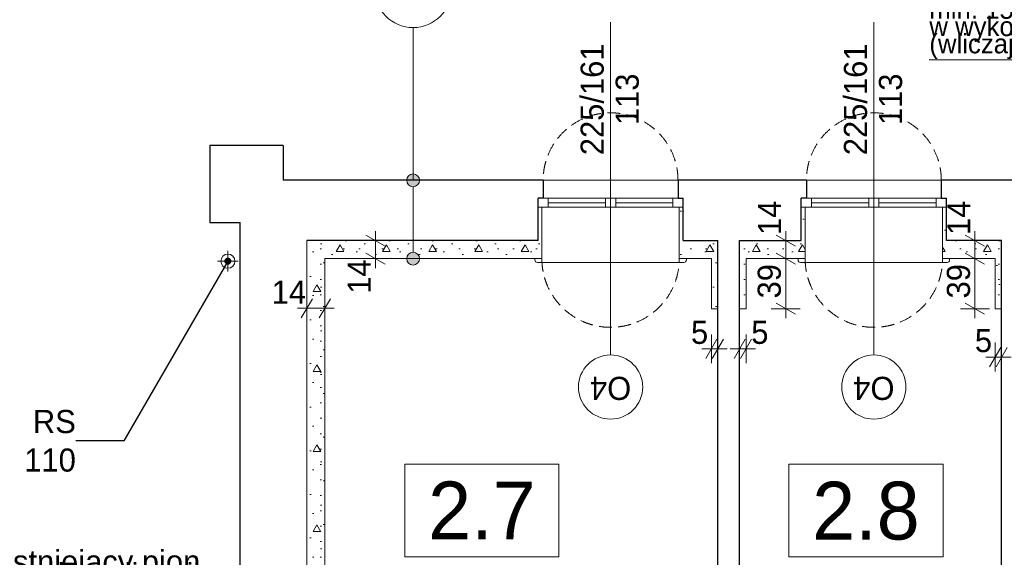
# Model space of a CAD drawing. Extents: x -145259 to -66341, y -2316 to 227384.
# Tile 73 of 143: x -128825 to -121158, y 138538 to 142724. Entities that reach past the tile are written whole.
import ezdxf

# ---------------------------------------------------------------- set-up
doc = ezdxf.new("R2010")
doc.units = 0
doc.header["$MEASUREMENT"] = 0
doc.linetypes.add('Krawędzie ukryte', pattern=[150, 100, -50])
for name, color, linetype in [('Arch ocieplenie', 7, 'Continuous'), ('Arch opisy', 7, 'Continuous'), ('Arch wymiary', 7, 'Continuous')]:
    doc.layers.add(name, color=color, linetype=linetype)
for name, color, linetype, lineweight in [('Arch ocieplenie_Nr_Pióra__21', 7, 'Continuous', 13), ('Arch opisy okien_Nr_Pióra__21', 7, 'Continuous', 13), ('Arch opisy_Nr_Pióra__1', 7, 'Continuous', 25), ('Arch opisy_Nr_Pióra__20', 1, 'Continuous', 20), ('Arch opisy_Nr_Pióra__21', 7, 'Continuous', 13), ('Arch wymiary_Nr_Pióra__20', 1, 'Continuous', 20), ('Arch wymiary_Nr_Pióra__21', 7, 'Continuous', 13), ('Arch wymiary_Nr_Pióra__5', 7, 'Continuous', 13), ('INWENT ODWODNIENIE_Nr_Pióra__21', 7, 'Continuous', 13), ('INWENT OPISY_Nr_Pióra__21', 7, 'Continuous', 13), ('INWENT. OKNA_Nr_Pióra__21', 7, 'Continuous', 13), ('INWENT.ŚCIANY_Nr_Pióra__1', 7, 'Continuous', 25), ('INWENT.ŚCIANY_Nr_Pióra__20', 1, 'Continuous', 20), ('INWENT.ŚCIANY_Nr_Pióra__21', 7, 'Continuous', 13)]:
    doc.layers.add(name, color=color, linetype=linetype, lineweight=lineweight)
doc.styles.add('GENERATED_STYLE_1', font='txt')
doc.styles.add('GENERATED_STYLE_2', font='txt')
doc.styles.add('GENERATED_STYLE_4', font='txt')
doc.styles.add('GENERATED_STYLE_5', font='txt')
doc.styles.add('GENERATED_STYLE_6', font='txt')
doc.styles.add('GENERATED_STYLE_7', font='txt')
doc.styles.add('GENERATED_STYLE_8', font='txt')
doc.dimstyles.new('GENERATED_STYLE__1', dxfattribs={"dimtxt": 179.999995, "dimasz": 114, "dimexe": 0.18, "dimexo": 0, "dimgap": 0.09, "dimtad": 1, "dimdec": 0, "dimlfac": 0.1, "dimzin": 0, "dimdsep": 46, "dimtxsty": 'GENERATED_STYLE_1', "dimblk": 'ARROWHEAD_2', "dimblk1": 'ARROWHEAD_2', "dimblk2": 'ARROWHEAD_2', "dimcen": 0.09, "dimclrd": 7, "dimclre": 7, "dimclrt": 7, "dimazin": 0, "dimtfac": 1, "dimtdec": 4, "dimtmove": 0, "dimatfit": 3, "dimfxl": 0, "dimtolj": 1, "dimtzin": 0, "dimarcsym": 0})
doc.dimstyles.new('GENERATED_STYLE__2', dxfattribs={"dimtxt": 179.999995, "dimasz": 114, "dimexe": 0.18, "dimexo": 0, "dimgap": 0.09, "dimtad": 1, "dimtih": 1, "dimtoh": 1, "dimdec": 0, "dimlfac": 0.1, "dimzin": 0, "dimdsep": 46, "dimtxsty": 'GENERATED_STYLE_1', "dimblk": 'ARROWHEAD_2', "dimblk1": 'ARROWHEAD_2', "dimblk2": 'ARROWHEAD_2', "dimcen": 0.09, "dimclrd": 7, "dimclre": 7, "dimclrt": 7, "dimazin": 0, "dimtfac": 1, "dimtdec": 4, "dimtmove": 0, "dimatfit": 3, "dimfxl": 0, "dimtolj": 1, "dimtzin": 0, "dimarcsym": 0})
doc.dimstyles.new('GENERATED_STYLE__3', dxfattribs={"dimtxt": 179.999995, "dimasz": 114, "dimexe": 0.18, "dimexo": 0, "dimgap": 0.09, "dimtad": 1, "dimtih": 1, "dimtoh": 1, "dimdec": 0, "dimlfac": 0.1, "dimzin": 0, "dimdsep": 46, "dimtxsty": 'GENERATED_STYLE_1', "dimblk": 'ARROWHEAD_2', "dimblk1": 'ARROWHEAD_2', "dimblk2": 'ARROWHEAD_2', "dimcen": 0.09, "dimclrd": 7, "dimclre": 7, "dimclrt": 7, "dimazin": 0, "dimtfac": 1, "dimtdec": 4, "dimtmove": 2, "dimatfit": 3, "dimfxl": 0, "dimtolj": 1, "dimtzin": 0, "dimarcsym": 0})
doc.dimstyles.new('GENERATED_STYLE__9', dxfattribs={"dimtxt": 0.18, "dimasz": 109.44, "dimexe": 0.18, "dimexo": 0.0625, "dimgap": 0.09, "dimtad": 0, "dimtih": 1, "dimtoh": 1, "dimdec": 4, "dimzin": 0, "dimdsep": 46, "dimcen": 0.09, "dimadec": 0, "dimazin": 0, "dimtfac": 1, "dimtdec": 4, "dimtmove": 0, "dimatfit": 3, "dimldrblk": 'ARROWHEAD_11', "dimfxl": 0, "dimtolj": 1, "dimtzin": 0, "dimarcsym": 0})
pattern_1 = [(0, (0, 0), (0, 623.5383), [60, -300]), (0, (180, 311.8), (0, 623.5383), [60, -300]), (60, (0, 0), (-540, 311.7692), [60, -300]), (60, (360, 0), (-540, 311.7692), [60, -300]), (120, (60, 0), (540, 311.7692), [60, -300]), (120, (420, 0), (540, 311.7692), [60, -300]), (0, (0, 60), (0, 120.000005), [0, -120.000005, 0, -180.00001]), (45, (60, 60), (-84.85282, 84.85282), [0, -90, 0, -150.000006])]

# ---------------------------------------------------------------- blocks, each defined once
blk = doc.blocks.new('Ściana_400', base_point=(-121178.7, 140473.6))
at = {"layer": 'Arch ocieplenie_Nr_Pióra__21', "linetype": 'Continuous'}
h = blk.add_hatch(dxfattribs=at)
h.set_pattern_fill('Structural_Concrete', color=256, style=0, pattern_type=2)
h.set_pattern_definition(pattern_1)
h.paths.add_polyline_path([(-121178.7, 140473.6), (-121178.7, 141003.6), (-121228.7, 140863.6), (-121228.7, 140473.6)], flags=0)
for p, q in [((-121178.7, 140473.6), (-121178.7, 141003.6)), ((-121228.7, 140863.6), (-121228.7, 140473.6)), ((-121228.7, 140473.6), (-121178.7, 140473.6))]:
    blk.add_line(p, q, dxfattribs=at)
blk = doc.blocks.new('Ściana_401', base_point=(-121608.7, 141003.6))
at = {"layer": 'Arch ocieplenie_Nr_Pióra__21', "linetype": 'Continuous'}
h = blk.add_hatch(dxfattribs=at)
h.set_pattern_fill('Structural_Concrete', color=256, style=0, pattern_type=2)
h.set_pattern_definition(pattern_1)
h.paths.add_polyline_path([(-121608.7, 141003.6), (-121608.7, 141263.6), (-121638.7, 141263.6), (-121638.7, 140863.6)], flags=0)
for p, q in [((-121608.7, 141263.6), (-121638.7, 141263.6)), ((-121638.7, 141263.6), (-121638.7, 140863.6)), ((-121608.7, 141003.6), (-121608.7, 141263.6))]:
    blk.add_line(p, q, dxfattribs=at)
blk = doc.blocks.new('Ściana_402', base_point=(-122738.7, 141003.6))
at = {"layer": 'Arch ocieplenie_Nr_Pióra__21', "linetype": 'Continuous'}
h = blk.add_hatch(dxfattribs=at)
h.set_pattern_fill('Structural_Concrete', color=256, style=0, pattern_type=2)
h.set_pattern_definition(pattern_1)
h.paths.add_polyline_path([(-122708.7, 140863.6), (-122708.7, 141263.6), (-122738.7, 141263.6), (-122738.7, 141003.6)], flags=0)
for p, q in [((-122708.7, 141263.6), (-122738.7, 141263.6)), ((-122738.7, 141263.6), (-122738.7, 141003.6)), ((-122708.7, 140863.6), (-122708.7, 141263.6))]:
    blk.add_line(p, q, dxfattribs=at)
blk = doc.blocks.new('Ściana_403', base_point=(-124788.7, 141003.6))
at = {"layer": 'Arch ocieplenie_Nr_Pióra__21', "linetype": 'Continuous'}
h = blk.add_hatch(dxfattribs=at)
h.set_pattern_fill('Structural_Concrete', color=256, style=0, pattern_type=2)
h.set_pattern_definition(pattern_1)
h.paths.add_polyline_path([(-124758.7, 140863.6), (-124758.7, 141263.6), (-124788.7, 141263.6), (-124788.7, 141003.6)], flags=0)
for p, q in [((-124758.7, 141263.6), (-124788.7, 141263.6)), ((-124788.7, 141263.6), (-124788.7, 141003.6)), ((-124758.7, 140863.6), (-124758.7, 141263.6))]:
    blk.add_line(p, q, dxfattribs=at)
blk = doc.blocks.new('Ściana_404', base_point=(-123658.7, 141263.6))
at = {"layer": 'Arch ocieplenie_Nr_Pióra__21', "linetype": 'Continuous'}
h = blk.add_hatch(dxfattribs=at)
h.set_pattern_fill('Structural_Concrete', color=256, style=0, pattern_type=2)
h.set_pattern_definition(pattern_1)
h.paths.add_polyline_path([(-123688.7, 141263.6), (-123688.7, 140863.6), (-123658.7, 141003.6), (-123658.7, 141263.6)], flags=0)
for p, q in [((-123688.7, 141263.6), (-123688.7, 140863.6)), ((-123658.7, 141263.6), (-123688.7, 141263.6)), ((-123658.7, 141003.6), (-123658.7, 141263.6))]:
    blk.add_line(p, q, dxfattribs=at)
blk = doc.blocks.new('Ściana_405', base_point=(-123388.7, 140473.6))
at = {"layer": 'Arch ocieplenie_Nr_Pióra__21', "linetype": 'Continuous'}
h = blk.add_hatch(dxfattribs=at)
h.set_pattern_fill('Structural_Concrete', color=256, style=0, pattern_type=2)
h.set_pattern_definition(pattern_1)
h.paths.add_polyline_path([(-123388.7, 140473.6), (-123388.7, 141003.6), (-123438.7, 140863.6), (-123438.7, 140473.6)], flags=0)
for p, q in [((-123388.7, 140473.6), (-123388.7, 141003.6)), ((-123438.7, 140863.6), (-123438.7, 140473.6)), ((-123438.7, 140473.6), (-123388.7, 140473.6))]:
    blk.add_line(p, q, dxfattribs=at)
blk = doc.blocks.new('Ściana_406', base_point=(-123218.7, 140473.6))
at = {"layer": 'Arch ocieplenie_Nr_Pióra__21', "linetype": 'Continuous'}
h = blk.add_hatch(dxfattribs=at)
h.set_pattern_fill('Structural_Concrete', color=256, style=0, pattern_type=2)
h.set_pattern_definition(pattern_1)
h.paths.add_polyline_path([(-123168.7, 140473.6), (-123168.7, 140863.6), (-123218.7, 141003.6), (-123218.7, 140473.6)], flags=0)
for p, q in [((-123218.7, 141003.6), (-123218.7, 140473.6)), ((-123168.7, 140473.6), (-123168.7, 140863.6)), ((-123218.7, 140473.6), (-123168.7, 140473.6))]:
    blk.add_line(p, q, dxfattribs=at)
blk = doc.blocks.new('Ściana_407', base_point=(-121608.7, 141003.6))
at = {"layer": 'Arch ocieplenie_Nr_Pióra__21', "linetype": 'Continuous'}
h = blk.add_hatch(dxfattribs=at)
h.set_pattern_fill('Structural_Concrete', color=256, style=0, pattern_type=2)
h.set_pattern_definition(pattern_1)
h.paths.add_polyline_path([(-121638.7, 140863.6), (-121228.7, 140863.6), (-121178.7, 141003.6), (-121608.7, 141003.6)], flags=0)
for p, q in [((-121178.7, 141003.6), (-121608.7, 141003.6)), ((-121638.7, 140863.6), (-121228.7, 140863.6))]:
    blk.add_line(p, q, dxfattribs=at)
blk = doc.blocks.new('Ściana_408', base_point=(-123218.7, 141003.6))
at = {"layer": 'Arch ocieplenie_Nr_Pióra__21', "linetype": 'Continuous'}
h = blk.add_hatch(dxfattribs=at)
h.set_pattern_fill('Structural_Concrete', color=256, style=0, pattern_type=2)
h.set_pattern_definition(pattern_1)
h.paths.add_polyline_path([(-123168.7, 140863.6), (-122708.7, 140863.6), (-122738.7, 141003.6), (-123218.7, 141003.6)], flags=0)
for p, q in [((-122738.7, 141003.6), (-123218.7, 141003.6)), ((-123168.7, 140863.6), (-122708.7, 140863.6))]:
    blk.add_line(p, q, dxfattribs=at)
blk = doc.blocks.new('Ściana_409', base_point=(-123658.7, 141003.6))
at = {"layer": 'Arch ocieplenie_Nr_Pióra__21', "linetype": 'Continuous'}
h = blk.add_hatch(dxfattribs=at)
h.set_pattern_fill('Structural_Concrete', color=256, style=0, pattern_type=2)
h.set_pattern_definition(pattern_1)
h.paths.add_polyline_path([(-123688.7, 140863.6), (-123438.7, 140863.6), (-123388.7, 141003.6), (-123658.7, 141003.6)], flags=0)
for p, q in [((-123388.7, 141003.6), (-123658.7, 141003.6)), ((-123688.7, 140863.6), (-123438.7, 140863.6))]:
    blk.add_line(p, q, dxfattribs=at)
blk = doc.blocks.new('Ściana_410', base_point=(-126588.7, 141003.6))
at = {"layer": 'Arch ocieplenie_Nr_Pióra__21', "linetype": 'Continuous'}
h = blk.add_hatch(dxfattribs=at)
h.set_pattern_fill('Structural_Concrete', color=256, style=0, pattern_type=2)
h.set_pattern_definition(pattern_1)
h.paths.add_polyline_path([(-126448.7, 140863.6), (-124758.7, 140863.6), (-124788.7, 141003.6), (-126588.7, 141003.6)], flags=0)
for p, q in [((-124788.7, 141003.6), (-126588.7, 141003.6)), ((-126448.7, 140863.6), (-124758.7, 140863.6))]:
    blk.add_line(p, q, dxfattribs=at)
blk = doc.blocks.new('Ściana_570', base_point=(-126588.7, 141003.6))
at = {"layer": 'Arch ocieplenie_Nr_Pióra__21', "linetype": 'Continuous'}
h = blk.add_hatch(dxfattribs=at)
h.set_pattern_fill('Structural_Concrete', color=256, style=0, pattern_type=2)
h.set_pattern_definition(pattern_1)
h.paths.add_polyline_path([(-126588.7, 141003.6), (-126588.7, 137573.6), (-126448.7, 137623.6), (-126448.7, 140863.6)], flags=0)
for p, q in [((-126588.7, 141003.6), (-126588.7, 137573.6)), ((-126448.7, 137623.6), (-126448.7, 140863.6))]:
    blk.add_line(p, q, dxfattribs=at)
blk = doc.blocks.new('Linia_90', base_point=(-125761.2, 141473.6))
at = {"layer": 'Arch opisy_Nr_Pióra__21', "linetype": 'Continuous'}
blk.add_line((-125761.2, 141473.6), (-125761.2, 142662.6), dxfattribs=at)
blk.add_circle((-125761.2, 142962.6), 300, dxfattribs=at)
blk = doc.blocks.new('Linia_91', base_point=(-125761.2, 140863.6))
at = {"layer": 'Arch opisy_Nr_Pióra__21', "linetype": 'Continuous'}
for points in [[(-125711.2, 141473.6), (-125715, 141492.7), (-125725.9, 141509), (-125742.1, 141519.8), (-125761.2, 141523.6), (-125780.4, 141519.8), (-125796.6, 141509), (-125807.4, 141492.7), (-125811.2, 141473.6), (-125807.4, 141454.5), (-125796.6, 141438.2), (-125780.4, 141427.4), (-125761.2, 141423.6), (-125742.1, 141427.4), (-125725.9, 141438.2), (-125715, 141454.5)], [(-125711.2, 140863.6), (-125715, 140882.7), (-125725.9, 140899), (-125742.1, 140909.8), (-125761.2, 140913.6), (-125780.4, 140909.8), (-125796.6, 140899), (-125807.4, 140882.7), (-125811.2, 140863.6), (-125807.4, 140844.5), (-125796.6, 140828.2), (-125780.4, 140817.4), (-125761.2, 140813.6), (-125742.1, 140817.4), (-125725.9, 140828.2), (-125715, 140844.5)]]:
    blk.add_hatch(color=256, dxfattribs=at).paths.add_polyline_path(points, flags=0)
blk.add_line((-125761.2, 140913.6), (-125761.2, 141423.6), dxfattribs=at)
for centre in [(-125761.2, 141473.6), (-125761.2, 140863.6)]:
    blk.add_circle(centre, 50, dxfattribs=at)
blk = doc.blocks.new('*D1551')
at = {"layer": 'Arch wymiary_Nr_Pióra__5', "linetype": 'Continuous'}
for p, q in [((-126545.4, 140551.6), (-126632, 140401.6)), ((-126588.7, 140364.1), (-126588.7, 140589.1)), ((-126492, 140401.6), (-126405.4, 140551.6)), ((-126448.7, 140364.1), (-126448.7, 140589.1)), ((-126662.1, 140476.6), (-126588.7, 140476.6)), ((-126588.7, 140476.6), (-126448.7, 140476.6)), ((-126448.7, 140476.6), (-126375.4, 140476.6))]:
    blk.add_line(p, q, dxfattribs=at)
at = {"layer": 'Arch wymiary_Nr_Pióra__21', "insert": (-126862.5, 140512.6), "char_height": 180, "attachment_point": 7, "style": 'GENERATED_STYLE_1'}
blk.add_mtext('{14}', dxfattribs=at)
blk = doc.blocks.new('ARROWHEAD_2')
at = {"color": 0, "linetype": 'Continuous', "lineweight": 0}
for p, q in [((0, 0), (-1, 0)), ((-0.378, -0.655), (0.378, 0.655))]:
    blk.add_line(p, q, dxfattribs=at)
blk = doc.blocks.new('*D1552')
at = {"layer": 'Arch wymiary_Nr_Pióra__5', "linetype": 'Continuous'}
for p, q in [((-126054.8, 141003.6), (-126054.8, 141077)), ((-125942.3, 141003.6), (-126167.3, 141003.6)), ((-125979.8, 140960.3), (-126129.8, 141046.9)), ((-126054.8, 140863.6), (-126054.8, 141003.6)), ((-125942.3, 140863.6), (-126167.3, 140863.6)), ((-126129.8, 140906.9), (-125979.8, 140820.3)), ((-126054.8, 140790.3), (-126054.8, 140863.6))]:
    blk.add_line(p, q, dxfattribs=at)
at = {"layer": 'Arch wymiary_Nr_Pióra__21', "insert": (-126090.8, 140589.9), "char_height": 180, "attachment_point": 7, "rotation": 90, "style": 'GENERATED_STYLE_1'}
blk.add_mtext('{14}', dxfattribs=at)
blk = doc.blocks.new('*D1553')
at = {"layer": 'Arch wymiary_Nr_Pióra__5', "linetype": 'Continuous'}
for p, q in [((-122747.3, 140863.6), (-122972.3, 140863.6)), ((-122934.8, 140906.9), (-122784.8, 140820.3)), ((-122859.8, 140473.6), (-122859.8, 140863.6)), ((-122747.3, 140473.6), (-122972.3, 140473.6)), ((-122934.8, 140516.9), (-122784.8, 140430.3)), ((-122859.8, 140400.3), (-122859.8, 140473.6))]:
    blk.add_line(p, q, dxfattribs=at)
at = {"layer": 'Arch wymiary_Nr_Pióra__21', "char_height": 180, "attachment_point": 7, "rotation": 90, "style": 'GENERATED_STYLE_1'}
for s, insert in [('{14}', (-122895.8, 141047)), ('{39}', (-122895.8, 140553.4))]:
    blk.add_mtext(s, dxfattribs=dict(at, insert=insert))
blk = doc.blocks.new('*D1554')
at = {"layer": 'Arch wymiary_Nr_Pióra__5', "linetype": 'Continuous'}
for p, q in [((-122859.8, 141003.6), (-122859.8, 141077)), ((-122747.3, 141003.6), (-122972.3, 141003.6)), ((-122784.8, 140960.3), (-122934.8, 141046.9)), ((-122859.8, 140863.6), (-122859.8, 141003.6)), ((-122747.3, 140863.6), (-122972.3, 140863.6)), ((-122934.8, 140906.9), (-122784.8, 140820.3))]:
    blk.add_line(p, q, dxfattribs=at)
at = {"layer": 'Arch wymiary_Nr_Pióra__21', "char_height": 180, "attachment_point": 7, "rotation": 90, "style": 'GENERATED_STYLE_1'}
for s, insert in [('{14}', (-122895.8, 141047)), ('{39}', (-122895.8, 140553.4))]:
    blk.add_mtext(s, dxfattribs=dict(at, insert=insert))
blk = doc.blocks.new('*D1555')
at = {"layer": 'Arch wymiary_Nr_Pióra__5', "linetype": 'Continuous'}
for p, q in [((-123482, 140086.1), (-123395.4, 140236.1)), ((-123438.7, 140048.6), (-123438.7, 140273.6)), ((-123345.4, 140236.1), (-123432, 140086.1)), ((-123388.7, 140048.6), (-123388.7, 140273.6)), ((-123512.1, 140161.1), (-123438.7, 140161.1)), ((-123438.7, 140161.1), (-123388.7, 140161.1)), ((-123388.7, 140161.1), (-123315.4, 140161.1))]:
    blk.add_line(p, q, dxfattribs=at)
at = {"layer": 'Arch wymiary_Nr_Pióra__21', "insert": (-123597.3, 140197.1), "char_height": 180, "attachment_point": 7, "style": 'GENERATED_STYLE_1'}
blk.add_mtext('{5}', dxfattribs=at)
blk = doc.blocks.new('*D1556')
at = {"layer": 'Arch wymiary_Nr_Pióra__5', "linetype": 'Continuous'}
for p, q in [((-123262, 140086.1), (-123175.4, 140236.1)), ((-123218.7, 140048.6), (-123218.7, 140273.6)), ((-123125.4, 140236.1), (-123212, 140086.1)), ((-123168.7, 140048.6), (-123168.7, 140273.6)), ((-123292.1, 140161.1), (-123218.7, 140161.1)), ((-123218.7, 140161.1), (-123168.7, 140161.1)), ((-123168.7, 140161.1), (-123095.4, 140161.1))]:
    blk.add_line(p, q, dxfattribs=at)
at = {"layer": 'Arch wymiary_Nr_Pióra__21', "insert": (-123128.3, 140197.1), "char_height": 180, "attachment_point": 7, "style": 'GENERATED_STYLE_1'}
blk.add_mtext('{5}', dxfattribs=at)
blk = doc.blocks.new('*D1560')
at = {"layer": 'Arch wymiary_Nr_Pióra__5', "linetype": 'Continuous'}
for p, q in [((-121274.2, 140863.6), (-121499.2, 140863.6)), ((-121461.7, 140906.9), (-121311.7, 140820.3)), ((-121386.7, 140473.6), (-121386.7, 140863.6)), ((-121274.2, 140473.6), (-121499.2, 140473.6)), ((-121461.7, 140516.9), (-121311.7, 140430.3)), ((-121386.7, 140400.3), (-121386.7, 140473.6))]:
    blk.add_line(p, q, dxfattribs=at)
at = {"layer": 'Arch wymiary_Nr_Pióra__21', "char_height": 180, "attachment_point": 7, "rotation": 90, "style": 'GENERATED_STYLE_1'}
for s, insert in [('{14}', (-121422.7, 141047)), ('{39}', (-121422.7, 140553.4))]:
    blk.add_mtext(s, dxfattribs=dict(at, insert=insert))
blk = doc.blocks.new('*D1561')
at = {"layer": 'Arch wymiary_Nr_Pióra__5', "linetype": 'Continuous'}
for p, q in [((-121386.7, 141003.6), (-121386.7, 141077)), ((-121274.2, 141003.6), (-121499.2, 141003.6)), ((-121311.7, 140960.3), (-121461.7, 141046.9)), ((-121386.7, 140863.6), (-121386.7, 141003.6)), ((-121274.2, 140863.6), (-121499.2, 140863.6)), ((-121461.7, 140906.9), (-121311.7, 140820.3))]:
    blk.add_line(p, q, dxfattribs=at)
at = {"layer": 'Arch wymiary_Nr_Pióra__21', "char_height": 180, "attachment_point": 7, "rotation": 90, "style": 'GENERATED_STYLE_1'}
for s, insert in [('{14}', (-121422.7, 141047)), ('{39}', (-121422.7, 140553.4))]:
    blk.add_mtext(s, dxfattribs=dict(at, insert=insert))
blk = doc.blocks.new('*D1562')
at = {"layer": 'Arch wymiary_Nr_Pióra__5', "linetype": 'Continuous'}
for p, q in [((-121272, 140022), (-121185.4, 140172)), ((-121228.7, 139984.5), (-121228.7, 140209.5)), ((-121135.4, 140172), (-121222, 140022)), ((-121178.7, 139984.5), (-121178.7, 140209.5)), ((-121302.1, 140097), (-121228.7, 140097)), ((-121228.7, 140097), (-121178.7, 140097)), ((-121178.7, 140097), (-121105.4, 140097))]:
    blk.add_line(p, q, dxfattribs=at)
at = {"layer": 'Arch wymiary_Nr_Pióra__21', "insert": (-121387.3, 140133), "char_height": 180, "attachment_point": 7, "style": 'GENERATED_STYLE_1'}
blk.add_mtext('{5}', dxfattribs=at)
blk = doc.blocks.new('ARROWHEAD_11')
at = {"color": 0, "linetype": 'Continuous', "lineweight": 0}
blk.add_line((0, 0), (-1, 0), dxfattribs=at)
at = {"color": 0, "linetype": 'Continuous', "lineweight": 0, "const_width": 0.25, "flags": 128}
blk.add_lwpolyline([(-0.125, 0, 1), (0.125, 0, 1)], format="xyb", close=True, dxfattribs=at)

msp = doc.modelspace()

# ---------------------------------------------------------------- linework, layer by layer
at = {"layer": 'Arch opisy okien_Nr_Pióra__21', "linetype": 'Continuous'}
for centre in [(-124223.7, 139863.6), (-122173.7, 139863.6)]:
    msp.add_circle(centre, 250, dxfattribs=at)
at = {"layer": 'Arch opisy_Nr_Pióra__20', "linetype": 'Continuous'}
msp.add_line((-121741.8, 142412.2), (-119145.5, 142412.2), dxfattribs=at)
at = {"layer": 'Arch opisy_Nr_Pióra__21', "linetype": 'Continuous'}
for p, q in [((-124625.9, 139262.8), (-125825.9, 139262.8)), ((-125825.9, 139262.8), (-125825.9, 138542.8)), ((-124625.9, 138542.8), (-124625.9, 139262.8)), ((-121635.3, 139262.8), (-122835.3, 139262.8)), ((-122835.3, 139262.8), (-122835.3, 138542.8)), ((-121635.3, 138542.8), (-121635.3, 139262.8)), ((-125825.9, 138542.8), (-124625.9, 138542.8)), ((-122835.3, 138542.8), (-121635.3, 138542.8))]:
    msp.add_line(p, q, dxfattribs=at)
at = {"layer": 'INWENT ODWODNIENIE_Nr_Pióra__21', "linetype": 'Continuous'}
for p, q in [((-127203.7, 140923.6), (-127203.7, 140763.6)), ((-127283.7, 140843.6), (-127123.7, 140843.6))]:
    msp.add_line(p, q, dxfattribs=at)
msp.add_circle((-127203.7, 140843.6), 55, dxfattribs=at)
at = {"layer": 'INWENT OPISY_Nr_Pióra__21', "linetype": 'Continuous'}
for p, q in [((-124223.7, 140113.6), (-124223.7, 142703.6)), ((-122173.7, 140113.6), (-122173.7, 142703.6))]:
    msp.add_line(p, q, dxfattribs=at)
at = {"layer": 'INWENT. OKNA_Nr_Pióra__21', "linetype": 'Continuous'}
for p, q in [((-124788.7, 141333.6), (-123658.7, 141333.6)), ((-124708.7, 141333.6), (-124708.7, 141263.6)), ((-124263.7, 141298.6), (-124708.7, 141298.6)), ((-124263.7, 141333.6), (-124263.7, 141263.6)), ((-124183.7, 141333.6), (-124183.7, 141263.6)), ((-123738.7, 141298.6), (-124183.7, 141298.6)), ((-123738.7, 141333.6), (-123738.7, 141263.6)), ((-122738.7, 141333.6), (-121608.7, 141333.6)), ((-122658.7, 141333.6), (-122658.7, 141263.6)), ((-122213.7, 141298.6), (-122658.7, 141298.6)), ((-122213.7, 141333.6), (-122213.7, 141263.6)), ((-122133.7, 141333.6), (-122133.7, 141263.6)), ((-121688.7, 141298.6), (-122133.7, 141298.6)), ((-121688.7, 141333.6), (-121688.7, 141263.6)), ((-123658.7, 141263.6), (-124788.7, 141263.6)), ((-121608.7, 141263.6), (-122738.7, 141263.6)), ((-124813.7, 140853.6), (-124813.7, 140863.6)), ((-123633.7, 140853.6), (-123633.7, 140863.6)), ((-122763.7, 140853.6), (-122763.7, 140863.6)), ((-121583.7, 140853.6), (-121583.7, 140863.6)), ((-124793.7, 140833.6), (-123653.7, 140833.6)), ((-122743.7, 140833.6), (-121603.7, 140833.6))]:
    msp.add_line(p, q, dxfattribs=at)
for centre, start, end in [((-124793.7, 140853.6), 180, 270), ((-123653.7, 140853.6), 270, 0), ((-122743.7, 140853.6), 180, 270), ((-121603.7, 140853.6), 270, 0)]:
    msp.add_arc(centre, 20, start, end, dxfattribs=at)
at = {"layer": 'INWENT.ŚCIANY_Nr_Pióra__1', "linetype": 'Continuous'}
for p, q in [((-126773.7, 141743.6), (-127343.7, 141743.6)), ((-127343.7, 141743.6), (-127343.7, 141143.6)), ((-126773.7, 141743.6), (-126773.7, 141473.6)), ((-124748.7, 141473.6), (-126773.7, 141473.6)), ((-124748.7, 141473.6), (-124748.7, 141333.6)), ((-123698.7, 141473.6), (-123698.7, 141333.6)), ((-122698.7, 141473.6), (-123698.7, 141473.6)), ((-122698.7, 141473.6), (-122698.7, 141333.6)), ((-121648.7, 141473.6), (-121648.7, 141333.6)), ((-119638.7, 141473.6), (-121648.7, 141473.6)), ((-124788.7, 141003.6), (-124788.7, 141333.6)), ((-124748.7, 141333.6), (-124788.7, 141333.6)), ((-123698.7, 141333.6), (-123658.7, 141333.6)), ((-123658.7, 141003.6), (-123658.7, 141333.6)), ((-122738.7, 141003.6), (-122738.7, 141333.6)), ((-122698.7, 141333.6), (-122738.7, 141333.6)), ((-121648.7, 141333.6), (-121608.7, 141333.6)), ((-121608.7, 141003.6), (-121608.7, 141333.6)), ((-127343.7, 141143.6), (-127108.7, 141143.6)), ((-127108.7, 127903.6), (-127108.7, 141143.6)), ((-124788.7, 141003.6), (-126588.7, 141003.6)), ((-123658.7, 141003.6), (-123388.7, 141003.6)), ((-123388.7, 136653.6), (-123388.7, 141003.6)), ((-123218.7, 141003.6), (-122738.7, 141003.6)), ((-123218.7, 136653.6), (-123218.7, 141003.6)), ((-121178.7, 141003.6), (-121608.7, 141003.6)), ((-121178.7, 137863.6), (-121178.7, 141003.6))]:
    msp.add_line(p, q, dxfattribs=at)
at = {"layer": 'INWENT.ŚCIANY_Nr_Pióra__20', "linetype": 'Continuous'}
msp.add_line((-126588.7, 137573.6), (-126588.7, 141003.6), dxfattribs=at)
at = {"layer": 'INWENT.ŚCIANY_Nr_Pióra__21', "linetype": 'Continuous'}
for p, q in [((-124748.7, 141473.6), (-123698.7, 141473.6)), ((-122698.7, 141473.6), (-121648.7, 141473.6))]:
    msp.add_line(p, q, dxfattribs=at)
at = {"layer": 'INWENT.ŚCIANY_Nr_Pióra__21', "linetype": 'Krawędzie ukryte'}
for centre, radius, start, end in [((-124223.7, 141473.6), 525, 0, 180), ((-122173.7, 141473.6), 525, 0, 180), ((-124223.7, 140863.6), 535, 180, 0), ((-122173.7, 140863.6), 535, 180, 0)]:
    msp.add_arc(centre, radius, start, end, dxfattribs=at)

# ---------------------------------------------------------------- block references
at = {"layer": 'Arch ocieplenie'}
for name, p in [('Ściana_403', (-124788.7, 141003.6)), ('Ściana_404', (-123658.7, 141263.6)), ('Ściana_402', (-122738.7, 141003.6)), ('Ściana_401', (-121608.7, 141003.6)), ('Ściana_410', (-126588.7, 141003.6)), ('Ściana_570', (-126588.7, 141003.6)), ('Ściana_409', (-123658.7, 141003.6)), ('Ściana_405', (-123388.7, 140473.6)), ('Ściana_406', (-123218.7, 140473.6)), ('Ściana_408', (-123218.7, 141003.6)), ('Ściana_407', (-121608.7, 141003.6)), ('Ściana_400', (-121178.7, 140473.6))]:
    msp.add_blockref(name, p, dxfattribs=at)
at = {"layer": 'Arch opisy', "linetype": 'Continuous'}
for name, p in [('Linia_90', (-125761.2, 141473.6)), ('Linia_91', (-125761.2, 140863.6))]:
    msp.add_blockref(name, p, dxfattribs=at)

# ---------------------------------------------------------------- texts
at = {"layer": 'Arch opisy okien_Nr_Pióra__21', "linetype": 'Continuous', "char_height": 180, "attachment_point": 2, "rotation": 180, "style": 'GENERATED_STYLE_8'}
for insert in [(-124223.7, 139763.3), (-122173.7, 139763.3)]:
    msp.add_mtext('{O4}', dxfattribs=dict(at, insert=insert))
at = {"layer": 'Arch opisy_Nr_Pióra__1', "linetype": 'Continuous', "char_height": 450, "attachment_point": 8, "style": 'GENERATED_STYLE_5'}
for s, insert in [('{2.7}', (-125225.9, 138677.8)), ('{2.8}', (-122235.3, 138669.9))]:
    msp.add_mtext(s, dxfattribs=dict(at, insert=insert))
at = {"layer": 'Arch wymiary_Nr_Pióra__20', "linetype": 'Continuous', "insert": (-121741.8, 142416.2), "char_height": 150, "width": 3044.354, "attachment_point": 7, "line_spacing_factor": 0.537969, "style": 'GENERATED_STYLE_2'}
msp.add_mtext('{UWAGA: \\Pzachować szerokość spocznika \\Pmin. 150 cm\\Pw wykończonej powierzchni\\P(wliczając w to również poręcz) }', dxfattribs=at)
at = {"layer": 'INWENT OPISY_Nr_Pióra__21', "linetype": 'Continuous', "char_height": 180, "width": 1346.334, "attachment_point": 2, "rotation": 90, "line_spacing_factor": 0.908754, "style": 'GENERATED_STYLE_7'}
for insert in [(-124457, 142103.6), (-122407, 142103.6)]:
    msp.add_mtext('{225/161\\P113}', dxfattribs=dict(at, insert=insert))
at = {"layer": 'INWENT OPISY_Nr_Pióra__21', "linetype": 'Continuous', "insert": (-128387.4, 139443.9), "char_height": 180, "width": 692.895, "attachment_point": 6, "style": 'GENERATED_STYLE_6'}
msp.add_mtext('{RS 110}', dxfattribs=at)
at = {"layer": 'INWENT OPISY_Nr_Pióra__21', "linetype": 'Continuous', "insert": (-127418.4, 138400.7), "char_height": 180, "width": 1570.45, "attachment_point": 6, "line_spacing_factor": 0.340614, "style": 'GENERATED_STYLE_4'}
msp.add_mtext('{Istniejacy pion\\Pkanalizacji D110 }', dxfattribs=at)

# ---------------------------------------------------------------- dimensions: what is measured, and where the dimension line sits
at = {"layer": 'Arch wymiary', "linetype": 'Continuous'}
for base, p1, p2, picture, middle in [((-122859.8, 140473.6), (-123168.7, 140473.6), (-122978.7, 140863.6), '*D1553', (-122985.8, 140690)), ((-122859.8, 140473.6), (-122978.7, 140863.6), (-122978.7, 141003.6), '*D1554', (-122985.8, 141183.5)), ((-121386.7, 140473.6), (-121178.7, 140473.6), (-121228.7, 140863.6), '*D1560', (-121512.7, 140690)), ((-121386.7, 140473.6), (-121228.7, 140863.6), (-121178.7, 141003.6), '*D1561', (-121512.7, 141183.5)), ((-126054.8, 140863.6), (-125688.7, 140863.6), (-125688.7, 141003.6), '*D1552', (-126180.8, 140726.4))]:
    dim = msp.add_linear_dim(base=base, p1=p1, p2=p2, angle=90, dimstyle='GENERATED_STYLE__1', dxfattribs=at)
    dim.commit()
    dim.dimension.update_dxf_attribs({"geometry": picture, "text_midpoint": middle})
for base, p1, p2, dimstyle, picture, middle in [((-126588.7, 140476.6), (-126588.7, 139288.6), (-126448.7, 139288.6), 'GENERATED_STYLE__2', '*D1551', (-126725.9, 140602.6)), ((-123438.7, 140161.1), (-123438.7, 140738.6), (-123388.7, 140738.6), 'GENERATED_STYLE__2', '*D1555', (-123529, 140287.1)), ((-123218.7, 140161.1), (-123218.7, 140738.6), (-123168.7, 140738.6), 'GENERATED_STYLE__3', '*D1556', (-123060, 140287.1)), ((-121228.7, 140097), (-121228.7, 140738.6), (-121178.7, 140738.6), 'GENERATED_STYLE__2', '*D1562', (-121319, 140223))]:
    dim = msp.add_linear_dim(base=base, p1=p1, p2=p2, dimstyle=dimstyle, dxfattribs=at)
    dim.commit()
    dim.dimension.update_dxf_attribs({"geometry": picture, "text_midpoint": middle})

# ---------------------------------------------------------------- leaders
at = {"layer": 'INWENT OPISY_Nr_Pióra__21', "linetype": 'Continuous', "annotation_type": 0, "has_hookline": 1, "hookline_direction": 1, "text_width": 437.1}
msp.add_leader([(-127203.7, 140843.6), (-128012.4, 139443.9), (-128387.3, 139443.9)], dimstyle='GENERATED_STYLE__9', dxfattribs=at)

doc.saveas('drawing.dxf')
